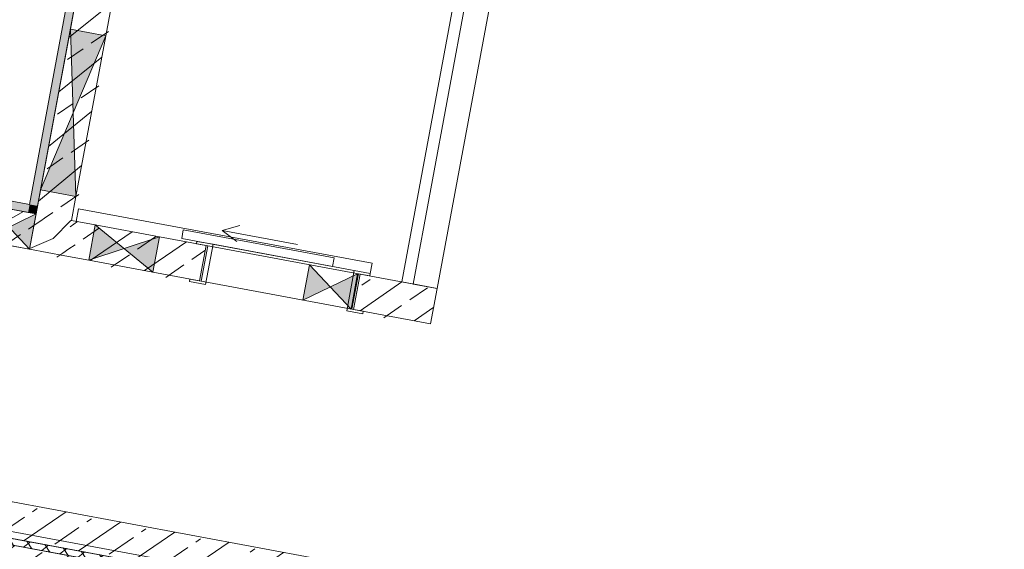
# Model space of a CAD drawing. Header units: metres. Extents: x 0 to 60282398, y -11592309 to 5708004.
# Tile 121 of 136: x 32353383.17 to 32353389.2, y 5707923.34 to 5707926.58. Entities that reach past the tile are written whole.
import ezdxf

# ---------------------------------------------------------------- set-up
doc = ezdxf.new("R2010")
doc.units = ezdxf.units.M
doc.header["$LTSCALE"] = 0.75
doc.set_wipeout_variables(frame=1)
doc.layers.get('0').update_dxf_attribs({"linetype": 'CONTINUOUS'})
for name, color, linetype, lineweight in [('10417023$0$#9_002_GES I Übersicht Erdgeschoss_1_101_Wand Aussen.A', 7, 'CONTINUOUS', 25), ('10417023$0$#9_002_GES I Übersicht Erdgeschoss_1_Neubau_101_Wand Aussen.A', 7, 'CONTINUOUS', 25), ('10417023$0$#9_002_GES I Übersicht Erdgeschoss_1_Neubau_102_Wand Innen.A', 7, 'CONTINUOUS', 25), ('10417023$0$#9_002_GES I Übersicht Erdgeschoss_1_Neubau_104_Decken.A', 7, 'CONTINUOUS', 25), ('10417023$0$#9_002_GES I Übersicht Erdgeschoss_1_Neubau_202_Innenwandbekleidun', 7, 'CONTINUOUS', 25), ('10417023$0$Keine', 7, 'CONTINUOUS', 13)]:
    doc.layers.add(name, color=color, linetype=linetype, lineweight=lineweight)
pattern_1 = [(44.99999999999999, (0, 0), (-0.1697056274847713, 0.1697056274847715), []), (44.99999999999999, (-0.08485281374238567, 0.08485281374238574), (-0.1697056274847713, 0.1697056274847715), [0.18, -0.05999999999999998])]

# ---------------------------------------------------------------- blocks, each defined once
blk = doc.blocks.new('10417023$0$#9_MKO_LP5_ARC_GES_UP_00_002_P_G_modell (3D)')
at = {"layer": '10417023$0$#9_002_GES I Übersicht Erdgeschoss_1_101_Wand Aussen.A', "linetype": 'Continuous', "lineweight": 5, "true_color": 0xff0000}
h = blk.add_hatch(dxfattribs=at)
h.set_pattern_fill('#9_DÄMMUNG__HART_1_0001', color=1, style=0, pattern_type=2)
h.set_pattern_definition([(44.99999999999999, (0, 0), (-0.05656854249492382, 0.05656854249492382), []), (135.0000000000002, (0, 0), (0.05656854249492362, 0.056568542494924), [])])
h.paths.add_polyline_path([(-32353454.47117382, -5707790.519532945), (-32353477.474228, -5707790.519532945), (-32353477.474228, -5707790.55957689), (-32353469.004228, -5707790.55957689), (-32353469.004228, -5707810.39957689), (-32353468.96423227, -5707810.39957689), (-32353468.96423227, -5707790.55957689), (-32353454.47117382, -5707790.55957689)])
at = {"layer": '10417023$0$#9_002_GES I Übersicht Erdgeschoss_1_Neubau_101_Wand Aussen.A', "linetype": 'Continuous', "lineweight": 5, "true_color": 0xff0000}
h = blk.add_hatch(dxfattribs=at)
h.set_pattern_fill('#9_BETON__STAHLBETON_0001', color=1, style=0, pattern_type=2)
h.set_pattern_definition(pattern_1)
h.paths.add_polyline_path([(-32353468.74423227, -5707790.779533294), (-32353454.47117372, -5707790.779568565), (-32353454.47117372, -5707790.559568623), (-32353468.74423227, -5707790.559533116)])
at = {"layer": '10417023$0$#9_002_GES I Übersicht Erdgeschoss_1_Neubau_102_Wand Innen.A', "linetype": 'Continuous', "lineweight": 5, "true_color": 0xff0000}
h = blk.add_hatch(dxfattribs=at)
h.set_pattern_fill('#9_BETON__STAHLBETON_0001', color=1, style=0, pattern_type=2)
h.set_pattern_definition(pattern_1)
h.paths.add_polyline_path([(-32353462.62410534, -5707785.83957689), (-32353462.62410639, -5707788.53957689), (-32353462.40410641, -5707788.53957689), (-32353462.40410556, -5707786.344576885), (-32353462.52410555, -5707786.344576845), (-32353462.52410547, -5707786.144576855), (-32353462.40410548, -5707786.144576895), (-32353462.40410536, -5707785.83957689)])
h = blk.add_hatch(dxfattribs=at)
h.set_pattern_fill('#9_BETON__STAHLBETON_0001', color=1, style=0, pattern_type=2)
h.set_pattern_definition(pattern_1)
h.paths.add_polyline_path([(-32353477.474228, -5707788.75957689), (-32353462.62410647, -5707788.75957689), (-32353462.62410639, -5707788.53957689), (-32353477.474228, -5707788.53957689)])
h = blk.add_hatch(dxfattribs=at)
h.set_pattern_fill('#9_BETON__STAHLBETON_0001', color=1, style=0, pattern_type=2)
h.set_pattern_definition(pattern_1)
h.paths.add_polyline_path([(-32353462.62410647, -5707788.75957689), (-32353462.40410658, -5707788.759576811), (-32353462.6241064, -5707788.539576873)])
h = blk.add_hatch(dxfattribs=at)
h.set_pattern_fill('#9_BETON__STAHLBETON_0001', color=1, style=0, pattern_type=2)
h.set_pattern_definition(pattern_1)
h.paths.add_polyline_path([(-32353462.40410637, -5707788.539576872), (-32353462.62410639, -5707788.539576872), (-32353462.40410653, -5707788.759576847)])
h = blk.add_hatch(dxfattribs=at)
h.set_pattern_fill('#9_BETON__STAHLBETON_0001', color=1, style=0, pattern_type=2)
h.set_pattern_definition(pattern_1)
h.paths.add_polyline_path([(-32353462.40410641, -5707788.539576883), (-32353462.40410648, -5707788.75957689), (-32353461.56422001, -5707788.75957689), (-32353461.56422001, -5707788.539576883)])
h = blk.add_hatch(dxfattribs=at)
h.set_pattern_fill('#9_BETON__STAHLBETON_0001', color=1, style=0, pattern_type=2)
h.set_pattern_definition(pattern_1)
h.paths.add_polyline_path([(-32353477.474228, -5707790.51957689), (-32353454.69117382, -5707790.51957689), (-32353454.69117382, -5707790.29957689), (-32353477.474228, -5707790.29957689)])
at = {"layer": '10417023$0$#9_002_GES I Übersicht Erdgeschoss_1_101_Wand Aussen.A', "color": 1, "linetype": 'Continuous', "lineweight": 18, "true_color": 0xff0000, "flags": 128}
blk.add_lwpolyline([(-32353454.47117382, -5707790.519532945), (-32353454.47117382, -5707790.55957689), (-32353468.96423227, -5707790.55957689), (-32353468.96423227, -5707810.39957689), (-32353469.004228, -5707810.39957689), (-32353469.004228, -5707790.55957689), (-32353477.474228, -5707790.55957689), (-32353477.474228, -5707790.519532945)], close=True, dxfattribs=at)
at = {"layer": '10417023$0$#9_002_GES I Übersicht Erdgeschoss_1_Neubau_101_Wand Aussen.A', "color": 1, "linetype": 'Continuous', "lineweight": 18, "true_color": 0xff0000}
blk.add_line((-32353454.47117382, -5707790.559568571), (-32353468.96423227, -5707790.559532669), dxfattribs=at)
at = {"layer": '10417023$0$#9_002_GES I Übersicht Erdgeschoss_1_Neubau_102_Wand Innen.A', "color": 1, "linetype": 'Continuous', "lineweight": 18, "true_color": 0xff0000}
for p, q in [((-32353462.62410535, -5707785.83957689), (-32353462.62410595, -5707787.3895768)), ((-32353462.40410595, -5707787.389576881), (-32353462.40410554, -5707786.344576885)), ((-32353462.62410597, -5707787.3895768), (-32353462.62410633, -5707788.389576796)), ((-32353462.40410635, -5707788.389576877), (-32353462.40410595, -5707787.389576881)), ((-32353462.62410633, -5707788.389576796), (-32353462.62410639, -5707788.53957689)), ((-32353462.40410639, -5707788.53957689), (-32353462.40410633, -5707788.389576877)), ((-32353462.62410637, -5707788.539576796), (-32353462.9241061, -5707788.539576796)), ((-32353462.62410637, -5707788.759576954), (-32353462.62410637, -5707788.539576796)), ((-32353462.255615, -5707788.53957689), (-32353462.40410639, -5707788.53957689)), ((-32353461.85561499, -5707788.539576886), (-32353462.255615, -5707788.539576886)), ((-32353461.56422003, -5707788.53957689), (-32353461.85561499, -5707788.53957689)), ((-32353461.5642204, -5707788.539576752), (-32353461.5642204, -5707788.759577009)), ((-32353460.60422072, -5707788.539576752), (-32353460.60422072, -5707788.759577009)), ((-32353462.9241061, -5707788.759576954), (-32353462.62410637, -5707788.759576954)), ((-32353462.40410648, -5707788.75957689), (-32353462.62410647, -5707788.75957689)), ((-32353462.40410648, -5707788.75957689), (-32353462.255615, -5707788.75957689)), ((-32353462.255615, -5707788.759576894), (-32353461.85561499, -5707788.759576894)), ((-32353461.85561499, -5707788.75957689), (-32353461.56422001, -5707788.75957689)), ((-32353460.60422003, -5707788.75957689), (-32353460.12386289, -5707788.75957689)), ((-32353454.69117382, -5707790.29957689), (-32353469.824228, -5707790.29957689)), ((-32353469.824228, -5707790.51957689), (-32353454.69117382, -5707790.51957689))]:
    blk.add_line(p, q, dxfattribs=at)
at = {"layer": '10417023$0$#9_002_GES I Übersicht Erdgeschoss_1_Neubau_102_Wand Innen.A', "color": 1, "linetype": 'Continuous', "lineweight": 13, "true_color": 0xff0000}
for p, q in [((-32353460.34386289, -5707785.83957689), (-32353460.34386289, -5707788.5395768)), ((-32353460.12386289, -5707788.5395768), (-32353460.12386289, -5707785.83957689)), ((-32353462.62410615, -5707787.389576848), (-32353462.40410589, -5707788.389576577)), ((-32353462.40410589, -5707787.389576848), (-32353462.62410615, -5707788.389576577)), ((-32353462.40410595, -5707787.389576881), (-32353462.62410597, -5707787.3895768)), ((-32353462.62410633, -5707788.389576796), (-32353462.40410635, -5707788.389576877)), ((-32353461.48429538, -5707788.430577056), (-32353461.38429526, -5707788.380576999)), ((-32353461.01429627, -5707788.430577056), (-32353461.48429538, -5707788.430577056)), ((-32353461.48429538, -5707788.430577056), (-32353461.38429526, -5707788.480577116)), ((-32353460.54422065, -5707788.460577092), (-32353462.37421991, -5707788.460577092)), ((-32353462.37421991, -5707788.460577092), (-32353462.37421991, -5707788.539576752)), ((-32353461.71929637, -5707788.524577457), (-32353461.71929637, -5707788.470577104)), ((-32353461.71929637, -5707788.470577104), (-32353460.77929527, -5707788.470577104)), ((-32353460.77929527, -5707788.470577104), (-32353460.77929527, -5707788.524577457)), ((-32353460.54422065, -5707788.524577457), (-32353460.54422065, -5707788.460577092)), ((-32353462.9241065, -5707788.759577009), (-32353462.62410615, -5707788.539576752)), ((-32353462.9241065, -5707788.539576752), (-32353462.62410615, -5707788.759577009)), ((-32353462.255615, -5707788.539576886), (-32353462.255615, -5707788.759576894)), ((-32353462.25561431, -5707788.759577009), (-32353461.85561528, -5707788.539576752)), ((-32353462.25561431, -5707788.539576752), (-32353461.85561528, -5707788.759577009)), ((-32353461.85561499, -5707788.759576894), (-32353461.85561499, -5707788.539576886)), ((-32353460.77929527, -5707788.524577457), (-32353461.71929637, -5707788.524577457)), ((-32353461.62422047, -5707788.539576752), (-32353461.62422047, -5707788.524577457)), ((-32353461.62422047, -5707788.524577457), (-32353461.52422035, -5707788.524577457)), ((-32353461.55422039, -5707788.539576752), (-32353461.62422047, -5707788.539576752)), ((-32353460.60422072, -5707788.539576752), (-32353461.5642204, -5707788.539576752)), ((-32353461.5642204, -5707788.539576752), (-32353461.5642204, -5707788.759577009)), ((-32353461.5642204, -5707788.539576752), (-32353461.5642204, -5707788.759577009)), ((-32353461.55422039, -5707788.759577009), (-32353461.55422039, -5707788.539576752)), ((-32353461.52422035, -5707788.524577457), (-32353461.52422035, -5707788.774576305)), ((-32353461.52422035, -5707788.524577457), (-32353460.54422065, -5707788.524577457)), ((-32353460.91986146, -5707788.53957689), (-32353460.91986146, -5707788.75957689)), ((-32353460.91986134, -5707788.759577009), (-32353460.61986098, -5707788.539576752)), ((-32353460.91986134, -5707788.539576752), (-32353460.61986098, -5707788.759577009)), ((-32353460.64421932, -5707788.774576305), (-32353460.64421932, -5707788.524577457)), ((-32353460.64421932, -5707788.524577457), (-32353460.54422065, -5707788.524577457)), ((-32353460.61986146, -5707788.75957689), (-32353460.61986146, -5707788.53957689)), ((-32353460.61422073, -5707788.539576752), (-32353460.61422073, -5707788.759577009)), ((-32353460.54422065, -5707788.539576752), (-32353460.61422073, -5707788.539576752)), ((-32353460.60422072, -5707788.539576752), (-32353460.60422072, -5707788.759577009)), ((-32353460.60422072, -5707788.539576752), (-32353460.60422072, -5707788.759577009)), ((-32353460.54422065, -5707788.524577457), (-32353460.54422065, -5707788.539576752)), ((-32353460.34386289, -5707788.5395768), (-32353460.12386289, -5707788.5395768)), ((-32353461.62422047, -5707788.774576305), (-32353461.62422047, -5707788.759577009)), ((-32353461.62422047, -5707788.759577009), (-32353461.55422039, -5707788.759577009)), ((-32353461.52422035, -5707788.774576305), (-32353461.62422047, -5707788.774576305)), ((-32353460.60422072, -5707788.759577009), (-32353461.5642204, -5707788.759577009)), ((-32353460.54422065, -5707788.774576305), (-32353460.64421932, -5707788.774576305)), ((-32353460.61422073, -5707788.759577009), (-32353460.54422065, -5707788.759577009)), ((-32353460.54422065, -5707788.759577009), (-32353460.54422065, -5707788.774576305))]:
    blk.add_line(p, q, dxfattribs=at)
at = {"layer": '10417023$0$#9_002_GES I Übersicht Erdgeschoss_1_Neubau_102_Wand Innen.A', "color": 1, "linetype": 'Continuous', "true_color": 0xff0000}
for points in [[(-32353462.40410594, -5707787.389576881), (-32353462.62410597, -5707787.389576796), (-32353462.51410614, -5707787.889576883)], [(-32353462.40410635, -5707788.38957688), (-32353462.51410614, -5707787.889576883), (-32353462.62410632, -5707788.389576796)], [(-32353462.62410637, -5707788.539576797), (-32353462.77410623, -5707788.649576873), (-32353462.62410637, -5707788.759576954)], [(-32353462.255615, -5707788.539576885), (-32353462.255615, -5707788.759576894), (-32353462.05561499, -5707788.649576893)], [(-32353461.85561499, -5707788.539576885), (-32353462.05561499, -5707788.649576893), (-32353461.85561499, -5707788.759576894)], [(-32353460.91986146, -5707788.53957689), (-32353460.91986146, -5707788.75957689), (-32353460.76986146, -5707788.64957689)], [(-32353460.61986146, -5707788.53957689), (-32353460.76986146, -5707788.64957689), (-32353460.61986146, -5707788.75957689)]]:
    blk.add_solid(points, dxfattribs=at)
at = {"layer": '10417023$0$#9_002_GES I Übersicht Erdgeschoss_1_Neubau_104_Decken.A', "color": 1, "linetype": 'Continuous', "lineweight": 13, "true_color": 0xff0000, "flags": 128}
for points in [[(-32353499.24365664, -5707781.952985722), (-32353499.24365668, -5707777.242828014), (-32353491.34430819, -5707777.240905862), (-32353491.34429377, -5707777.249004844), (-32353488.711808, -5707777.242914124), (-32353474.36909785, -5707777.203502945), (-32353467.58052395, -5707777.184627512), (-32353458.71420428, -5707777.159975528), (-32353458.7142043, -5707776.82162203), (-32353452.08528951, -5707776.852814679), (-32353452.08528951, -5707777.242828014), (-32353452.08528951, -5707779.426313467), (-32353449.88417032, -5707779.426313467), (-32353449.88417032, -5707779.646313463), (-32353454.47117382, -5707779.646313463), (-32353454.47117382, -5707790.51957689), (-32353496.34426422, -5707790.51957689), (-32353496.34426422, -5707785.84991685), (-32353499.24365677, -5707785.84991685)], [(-32353491.64409519, -5707777.192828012), (-32353499.24365668, -5707777.192828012), (-32353499.24365668, -5707790.51957689), (-32353454.47117381, -5707790.51957689), (-32353454.47117381, -5707779.376313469), (-32353454.47117381, -5707776.841971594), (-32353458.7151397, -5707776.821626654), (-32353458.71420428, -5707777.159982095), (-32353462.62409527, -5707777.170791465), (-32353462.62409527, -5707788.759576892), (-32353491.64409519, -5707788.759576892)], [(-32353484.71445275, -5707788.539576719), (-32353462.62409519, -5707788.539576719), (-32353462.62409519, -5707777.462827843), (-32353491.42409519, -5707777.462827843), (-32353491.42409519, -5707786.839576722), (-32353484.71445275, -5707786.839576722)], [(-32353468.96423227, -5707790.479532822), (-32353468.96423227, -5707797.304576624), (-32353460.53922811, -5707797.304576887), (-32353460.53922811, -5707797.229576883), (-32353452.62422799, -5707797.229577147), (-32353451.27397855, -5707797.229576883), (-32353451.27397855, -5707790.47953124), (-32353467.78422802, -5707790.479532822), (-32353467.82422806, -5707790.479532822)], [(-32353468.9644006, -5707812.749292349), (-32353468.96423227, -5707810.39957689), (-32353468.96423227, -5707807.119576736), (-32353468.96423227, -5707797.22957689), (-32353468.96423227, -5707790.55957689), (-32353454.47117382, -5707790.55957689), (-32353442.504228, -5707790.559574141), (-32353442.504228, -5707812.74957689)]]:
    blk.add_lwpolyline(points, close=True, dxfattribs=at)
at = {"layer": '10417023$0$#9_002_GES I Übersicht Erdgeschoss_1_Neubau_202_Innenwandbekleidun', "color": 1, "linetype": 'Continuous', "lineweight": 13, "true_color": 0xff0000}
for p, q in [((-32353462.67410525, -5707785.56957689), (-32353462.67410613, -5707788.48957689)), ((-32353462.62410615, -5707788.53957689), (-32353462.62410527, -5707785.61957689)), ((-32353462.67410613, -5707788.48957689), (-32353477.474228, -5707788.48957689)), ((-32353477.474228, -5707788.53957689), (-32353462.67410615, -5707788.53957689)), ((-32353462.62410615, -5707788.53957689), (-32353462.67410615, -5707788.53957689))]:
    blk.add_line(p, q, dxfattribs=at)
at = {"layer": '10417023$0$#9_002_GES I Übersicht Erdgeschoss_1_Neubau_202_Innenwandbekleidun', "color": 1, "linetype": 'Continuous', "true_color": 0xff0000}
for points in [[(-32353462.62410613, -5707788.48957689), (-32353462.62410527, -5707785.61957689), (-32353462.67410613, -5707788.48957689), (-32353462.67410527, -5707785.61957689)], [(-32353462.67410613, -5707788.48957689), (-32353477.474228, -5707788.48957689), (-32353462.67410615, -5707788.53957689), (-32353477.474228, -5707788.53957689)], [(-32353462.67410615, -5707788.53957689), (-32353462.62410616, -5707788.539576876), (-32353462.67410613, -5707788.48957689)], [(-32353462.62410613, -5707788.48957689), (-32353462.67410613, -5707788.48957689), (-32353462.62410615, -5707788.53957689)]]:
    blk.add_solid(points, dxfattribs=at)
at = {"color": 1, "linetype": 'Continuous', "lineweight": 5, "true_color": 0xff0000}
blk.add_wipeout([(-32353460.27386289, -5707785.839576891), (-32353460.27386289, -5707788.539576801), (-32353460.123862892, -5707788.539576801), (-32353460.123862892, -5707785.839576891)], dxfattribs=at).dxf.layer = '10417023$0$#9_002_GES I Übersicht Erdgeschoss_1_Neubau_102_Wand Innen.A'
at = {"layer": '10417023$0$#9_002_GES I Übersicht Erdgeschoss_1_Neubau_102_Wand Innen.A', "linetype": 'Continuous', "lineweight": 5, "true_color": 0xff0000}
h = blk.add_hatch(dxfattribs=at)
h.set_pattern_fill('#9_BETON__STAHLBETON_0001', color=1, style=0, pattern_type=2)
h.set_pattern_definition(pattern_1)
h.paths.add_polyline_path([(-32353460.12386289, -5707788.539576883), (-32353460.60422003, -5707788.539576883), (-32353460.60422003, -5707788.75957689), (-32353460.12386289, -5707788.75957689)])
at = {"layer": '10417023$0$#9_002_GES I Übersicht Erdgeschoss_1_Neubau_102_Wand Innen.A', "color": 1, "linetype": 'Continuous', "lineweight": 13, "true_color": 0xff0000}
for p, q in [((-32353460.27386289, -5707785.83957689), (-32353460.27386289, -5707788.5395768)), ((-32353460.12386289, -5707788.5395768), (-32353460.12386289, -5707785.83957689)), ((-32353460.27386289, -5707788.5395768), (-32353460.12386289, -5707788.5395768))]:
    blk.add_line(p, q, dxfattribs=at)
at = {"layer": '10417023$0$#9_002_GES I Übersicht Erdgeschoss_1_Neubau_102_Wand Innen.A', "color": 1, "linetype": 'Continuous', "lineweight": 18, "true_color": 0xff0000}
for p, q in [((-32353460.12386289, -5707788.53957689), (-32353460.60422005, -5707788.53957689)), ((-32353460.12386289, -5707788.75957689), (-32353460.12386289, -5707788.53957689))]:
    blk.add_line(p, q, dxfattribs=at)
blk = doc.blocks.new('10417023$0$2_MKO_LP5_LAN_GES_UP_00_002_V_A (3D)')
at = {"layer": '10417023$0$Keine'}
blk.add_blockref('10417023$0$#9_MKO_LP5_ARC_GES_UP_00_002_P_G_modell (3D)', (0, 0), dxfattribs=at)
blk = doc.blocks.new('10417023')
at = {"layer": '10417023$0$Keine', "rotation": 349.4819372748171}
blk.add_blockref('10417023$0$2_MKO_LP5_LAN_GES_UP_00_002_V_A (3D)', (65205154.93137175, 5413829.557758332), dxfattribs=at)

msp = doc.modelspace()

# ---------------------------------------------------------------- block references
msp.add_blockref('10417023', (0, 0))

doc.saveas('drawing.dxf')
